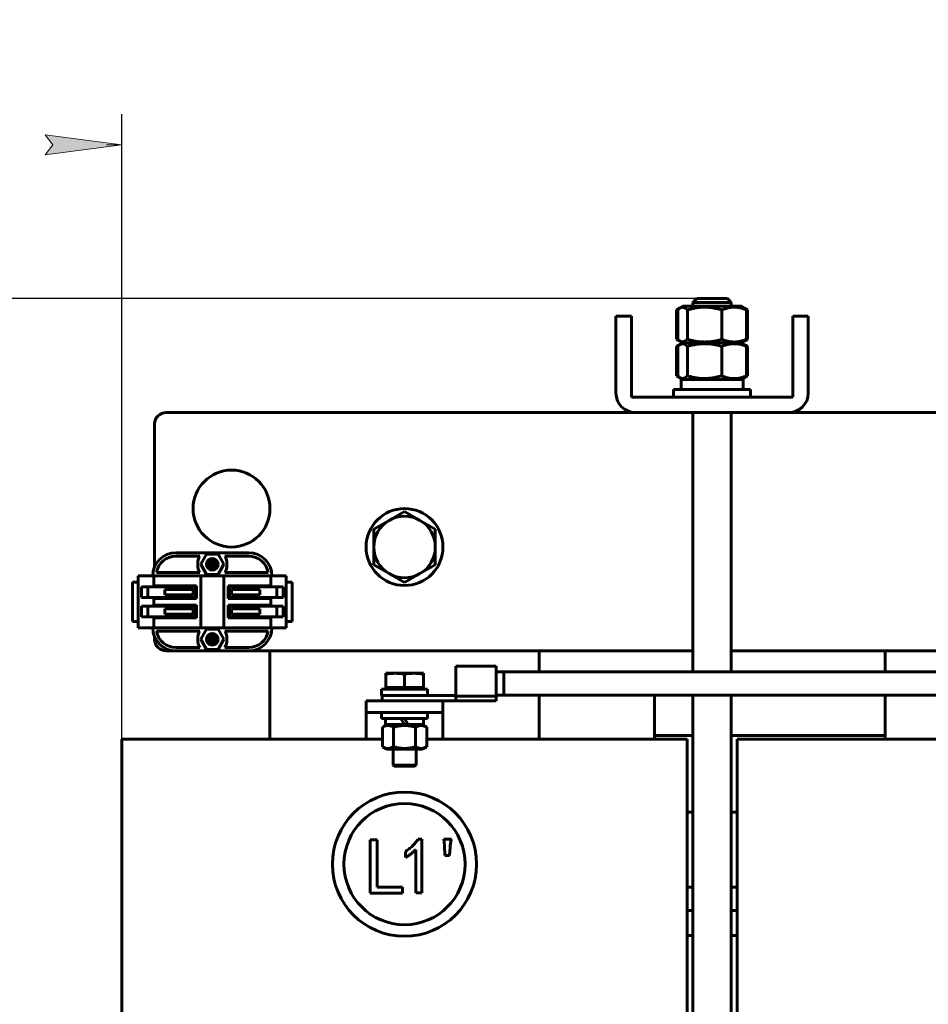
# Model space of a CAD drawing. Header units: millimetres. Extents: x 0 to 297, y 0 to 420.
# Tile 5 of 13: x 104 to 163, y 165 to 229. Entities that reach past the tile are written whole.
import ezdxf

# ---------------------------------------------------------------- set-up
doc = ezdxf.new("R2010")
doc.units = ezdxf.units.MM
doc.linetypes.add('K5LT_BASIC', pattern=[0])
doc.linetypes.add('K5LT_THIN', pattern=[0])
doc.layers.add('Системный слой', color=7, linetype='Continuous')
doc.styles.add('KDIMTEXTSTYLE', font='GOST_AU.SHX', dxfattribs={"width": 0.96, "oblique": 15, "height": 5})
doc.dimstyles.new('KDIMSTYLE (0.25)', dxfattribs={"dimtxt": 5, "dimasz": 1, "dimexe": 2, "dimexo": 0, "dimgap": 1, "dimtad": 1, "dimlfac": 4, "dimtxsty": 'KDIMTEXTSTYLE', "dimsah": 1, "dimcen": 0, "dimdle": 1, "dimadec": 0, "dimazin": 0, "dimtfac": 0.667, "dimtmove": 0, "dimatfit": 3, "dimfxl": 1, "dimtvp": 1, "dimtolj": 1, "dimtzin": 0, "dimarcsym": 0})

# ---------------------------------------------------------------- blocks, each defined once
blk = doc.blocks.new('U2')
at = {"layer": 'Системный слой', "color": 150, "linetype": 'K5LT_BASIC', "lineweight": 60, "true_color": 0x0080ff}
for p, q in [((118.432, 182.671), (127.613, 182.671)), ((130.5, 182.671), (139.682, 182.671))]:
    blk.add_line(p, q, dxfattribs=at)
blk = doc.blocks.new('U8')
at = {"layer": 'Системный слой', "color": 150, "linetype": 'K5LT_BASIC', "lineweight": 60, "true_color": 0x0080ff}
for p, q in [((158.432, 182.671), (167.613, 182.671)), ((170.5, 182.671), (179.682, 182.671))]:
    blk.add_line(p, q, dxfattribs=at)
blk = doc.blocks.new('U11')
at = {"layer": 'Системный слой', "color": 150, "linetype": 'K5LT_BASIC', "lineweight": 60, "true_color": 0x0080ff}
for p, q in [((147.432, 169.921), (147.807, 169.921)), ((150.307, 169.921), (150.682, 169.921))]:
    blk.add_line(p, q, dxfattribs=at)
blk = doc.blocks.new('U16')
at = {"layer": 'Системный слой', "color": 150, "linetype": 'K5LT_BASIC', "lineweight": 60, "true_color": 0x0080ff}
for p, q in [((160.307, 188.421), (160.307, 187.046)), ((160.307, 185.546), (160.307, 182.671)), ((160.307, 130.171), (160.307, 124.421))]:
    blk.add_line(p, q, dxfattribs=at)
blk = doc.blocks.new('U23')
at = {"layer": 'Системный слой', "color": 150, "linetype": 'K5LT_BASIC', "lineweight": 60, "true_color": 0x0080ff}
for p, q in [((137.807, 187.046), (137.807, 188.421)), ((137.807, 182.671), (137.807, 185.546)), ((137.807, 124.421), (137.807, 130.171))]:
    blk.add_line(p, q, dxfattribs=at)
blk = doc.blocks.new('U24')
at = {"layer": 'Системный слой', "color": 150, "linetype": 'K5LT_BASIC', "lineweight": 60, "true_color": 0x0080ff}
for p, q in [((120.307, 188.421), (120.307, 182.671)), ((120.307, 130.171), (120.307, 124.421))]:
    blk.add_line(p, q, dxfattribs=at)
blk = doc.blocks.new('U33')
at = {"layer": 'Системный слой', "color": 150, "linetype": 'K5LT_BASIC', "lineweight": 60, "true_color": 0x0080ff}
for p, q in [((147.432, 177.921), (147.807, 177.921)), ((150.307, 177.921), (150.682, 177.921)), ((187.432, 177.921), (187.807, 177.921)), ((190.307, 177.921), (190.682, 177.921))]:
    blk.add_line(p, q, dxfattribs=at)
blk = doc.blocks.new('U34')
at = {"layer": 'Системный слой', "color": 150, "linetype": 'K5LT_BASIC', "lineweight": 60, "true_color": 0x0080ff}
for p, q in [((145.307, 182.921), (147.807, 182.921)), ((150.307, 182.921), (160.307, 182.921)), ((177.807, 182.921), (187.807, 182.921)), ((190.307, 182.921), (192.807, 182.921))]:
    blk.add_line(p, q, dxfattribs=at)
blk = doc.blocks.new('U35')
at = {"layer": 'Системный слой', "color": 150, "linetype": 'K5LT_BASIC', "lineweight": 60, "true_color": 0x0080ff}
for p, q in [((112.749, 191.334), (112.749, 191.391)), ((112.749, 190.577), (112.749, 190.634))]:
    blk.add_line(p, q, dxfattribs=at)
blk = doc.blocks.new('U36')
at = {"layer": 'Системный слой', "color": 150, "linetype": 'K5LT_BASIC', "lineweight": 60, "true_color": 0x0080ff}
for p, q in [((112.749, 192.584), (112.749, 192.641)), ((112.749, 191.827), (112.749, 191.884))]:
    blk.add_line(p, q, dxfattribs=at)
blk = doc.blocks.new('U37')
at = {"layer": 'Системный слой', "color": 150, "linetype": 'K5LT_BASIC', "lineweight": 60, "true_color": 0x0080ff}
for p, q in [((120.364, 192.641), (120.364, 192.584)), ((120.364, 191.884), (120.364, 191.827))]:
    blk.add_line(p, q, dxfattribs=at)
blk = doc.blocks.new('U38')
at = {"layer": 'Системный слой', "color": 150, "linetype": 'K5LT_BASIC', "lineweight": 60, "true_color": 0x0080ff}
for p, q in [((120.364, 191.391), (120.364, 191.334)), ((120.364, 190.634), (120.364, 190.577))]:
    blk.add_line(p, q, dxfattribs=at)
blk = doc.blocks.new('U39')
at = {"layer": 'Системный слой', "color": 150, "linetype": 'K5LT_BASIC', "lineweight": 60, "true_color": 0x0080ff}
for p, q in [((147.15, 208.446), (149.577, 208.446)), ((149.577, 208.446), (150.963, 208.446))]:
    blk.add_line(p, q, dxfattribs=at)
blk = doc.blocks.new('U40')
at = {"layer": 'Системный слой', "color": 150, "linetype": 'K5LT_BASIC', "lineweight": 60, "true_color": 0x0080ff}
for p, q in [((146.817, 210.588), (146.87, 210.641)), ((146.87, 210.641), (146.924, 210.685)), ((146.924, 210.685), (146.978, 210.721)), ((146.978, 210.721), (147.114, 210.766)), ((147.114, 210.766), (147.272, 210.73)), ((147.272, 210.73), (147.427, 210.61)), ((147.427, 210.61), (147.447, 210.588))]:
    blk.add_line(p, q, dxfattribs=at)
blk = doc.blocks.new('U41')
at = {"layer": 'Системный слой', "color": 150, "linetype": 'K5LT_BASIC', "lineweight": 60, "true_color": 0x0080ff}
for p, q in [((146.87, 208.627), (146.817, 208.679)), ((146.924, 208.582), (146.87, 208.627)), ((146.978, 208.546), (146.924, 208.582)), ((147.136, 208.5), (146.978, 208.546)), ((147.293, 208.549), (147.136, 208.5)), ((147.447, 208.679), (147.293, 208.549))]:
    blk.add_line(p, q, dxfattribs=at)
blk = doc.blocks.new('U42')
at = {"layer": 'Системный слой', "color": 150, "linetype": 'K5LT_BASIC', "lineweight": 60, "true_color": 0x0080ff}
for p, q in [((129.057, 183.621), (127.822, 183.621)), ((130.292, 183.621), (129.288, 183.621))]:
    blk.add_line(p, q, dxfattribs=at)
blk = doc.blocks.new('U43')
at = {"layer": 'Системный слой', "color": 150, "linetype": 'K5LT_BASIC', "lineweight": 60, "true_color": 0x0080ff}
for p, q in [((147.807, 210.821), (147.807, 211.071)), ((147.807, 187.046), (147.807, 203.921)), ((147.807, 112.796), (147.807, 185.546))]:
    blk.add_line(p, q, dxfattribs=at)
blk = doc.blocks.new('U44')
at = {"layer": 'Системный слой', "color": 150, "linetype": 'K5LT_BASIC', "lineweight": 60, "true_color": 0x0080ff}
for p, q in [((150.307, 210.821), (150.307, 211.071)), ((150.307, 187.046), (150.307, 203.921)), ((150.307, 112.796), (150.307, 185.546))]:
    blk.add_line(p, q, dxfattribs=at)
blk = doc.blocks.new('U45')
at = {"layer": 'Системный слой', "color": 150, "linetype": 'K5LT_BASIC', "lineweight": 60, "true_color": 0x0080ff}
for p, q in [((148.057, 211.321), (149.698, 211.321)), ((149.698, 211.321), (150.057, 211.321))]:
    blk.add_line(p, q, dxfattribs=at)
blk = doc.blocks.new('U52')
at = {"layer": 'Системный слой', "color": 150, "linetype": 'K5LT_BASIC', "lineweight": 60, "true_color": 0x0080ff}
for p, q in [((146.747, 208.213), (146.799, 208.242)), ((146.799, 208.242), (146.85, 208.269)), ((146.85, 208.269), (146.902, 208.293))]:
    blk.add_line(p, q, dxfattribs=at)
blk = doc.blocks.new('U53')
at = {"layer": 'Системный слой', "color": 150, "linetype": 'K5LT_BASIC', "lineweight": 60, "true_color": 0x0080ff}
for p, q in [((151.211, 208.293), (151.263, 208.269)), ((151.263, 208.269), (151.315, 208.242)), ((151.315, 208.242), (151.366, 208.213))]:
    blk.add_line(p, q, dxfattribs=at)
blk = doc.blocks.new('U54')
at = {"layer": 'Системный слой', "color": 150, "linetype": 'K5LT_BASIC', "lineweight": 60, "true_color": 0x0080ff}
for p, q in [((151.263, 206.249), (151.211, 206.224)), ((151.315, 206.275), (151.263, 206.249)), ((151.366, 206.304), (151.315, 206.275))]:
    blk.add_line(p, q, dxfattribs=at)
blk = doc.blocks.new('U55')
at = {"layer": 'Системный слой', "color": 150, "linetype": 'K5LT_BASIC', "lineweight": 60, "true_color": 0x0080ff}
for p, q in [((146.799, 206.275), (146.747, 206.304)), ((146.85, 206.249), (146.799, 206.275)), ((146.902, 206.224), (146.85, 206.249))]:
    blk.add_line(p, q, dxfattribs=at)
blk = doc.blocks.new('U56')
at = {"layer": 'Системный слой', "color": 150, "linetype": 'K5LT_BASIC', "lineweight": 60, "true_color": 0x0080ff}
for p, q in [((112.807, 203.171), (112.807, 193.896)), ((112.807, 189.322), (112.807, 189.171))]:
    blk.add_line(p, q, dxfattribs=at)
blk = doc.blocks.new('U57')
at = {"layer": 'Системный слой', "color": 150, "linetype": 'K5LT_BASIC', "lineweight": 60, "true_color": 0x0080ff}
for p, q in [((144.057, 203.921), (113.557, 203.921)), ((184.057, 203.921), (154.057, 203.921)), ((224.557, 203.921), (194.057, 203.921))]:
    blk.add_line(p, q, dxfattribs=at)
blk = doc.blocks.new('U58')
at = {"layer": 'Системный слой', "color": 150, "linetype": 'K5LT_BASIC', "lineweight": 60, "true_color": 0x0080ff}
for p, q in [((113.557, 188.421), (114.182, 188.421)), ((118.932, 188.421), (147.807, 188.421)), ((150.307, 188.421), (187.807, 188.421)), ((190.307, 188.421), (224.557, 188.421))]:
    blk.add_line(p, q, dxfattribs=at)
blk = doc.blocks.new('U59')
at = {"layer": 'Системный слой', "color": 150, "linetype": 'K5LT_BASIC', "lineweight": 60, "true_color": 0x0080ff}
for p, q in [((147.807, 171.546), (147.432, 171.546)), ((150.682, 171.546), (150.307, 171.546)), ((187.807, 171.546), (187.432, 171.546)), ((190.682, 171.546), (190.307, 171.546))]:
    blk.add_line(p, q, dxfattribs=at)
blk = doc.blocks.new('U60')
at = {"layer": 'Системный слой', "color": 150, "linetype": 'K5LT_BASIC', "lineweight": 60, "true_color": 0x0080ff}
for p, q in [((224.579, 185.546), (224.579, 182.671)), ((147.807, 173.046), (147.432, 173.046)), ((150.682, 173.046), (150.307, 173.046)), ((187.807, 173.046), (187.432, 173.046)), ((190.682, 173.046), (190.307, 173.046))]:
    blk.add_line(p, q, dxfattribs=at)
blk = doc.blocks.new('U61')
at = {"layer": 'Системный слой', "color": 150, "linetype": 'K5LT_BASIC', "lineweight": 60, "true_color": 0x0080ff}
for p, q in [((135.519, 185.546), (167.557, 185.546)), ((170.557, 185.546), (172.394, 185.546)), ((175.019, 185.546), (207.557, 185.546)), ((210.557, 185.546), (212.394, 185.546)), ((215.019, 185.546), (222.787, 185.546))]:
    blk.add_line(p, q, dxfattribs=at)
blk = doc.blocks.new('U62')
at = {"layer": 'Системный слой', "color": 150, "linetype": 'K5LT_BASIC', "lineweight": 60, "true_color": 0x0080ff}
for p, q in [((135.519, 187.046), (172.394, 187.046)), ((175.019, 187.046), (212.394, 187.046)), ((215.019, 187.046), (222.721, 187.046))]:
    blk.add_line(p, q, dxfattribs=at)
blk = doc.blocks.new('U68')
at = {"layer": 'Системный слой', "color": 150, "linetype": 'K5LT_BASIC', "lineweight": 60, "true_color": 0x0080ff}
for p, q in [((146.817, 208.213), (146.87, 208.266)), ((146.87, 208.266), (146.924, 208.31)), ((146.924, 208.31), (146.978, 208.346)), ((146.978, 208.346), (147.114, 208.391)), ((147.114, 208.391), (147.272, 208.355)), ((147.272, 208.355), (147.427, 208.235)), ((147.427, 208.235), (147.447, 208.213))]:
    blk.add_line(p, q, dxfattribs=at)
blk = doc.blocks.new('U69')
at = {"layer": 'Системный слой', "color": 150, "linetype": 'K5LT_BASIC', "lineweight": 60, "true_color": 0x0080ff}
for p, q in [((146.87, 206.252), (146.817, 206.304)), ((146.924, 206.207), (146.87, 206.252)), ((146.978, 206.171), (146.924, 206.207)), ((147.136, 206.125), (146.978, 206.171)), ((147.293, 206.174), (147.136, 206.125)), ((147.447, 206.304), (147.293, 206.174))]:
    blk.add_line(p, q, dxfattribs=at)
blk = doc.blocks.new('U70')
at = {"layer": 'Системный слой', "color": 150, "linetype": 'K5LT_BASIC', "lineweight": 60, "true_color": 0x0080ff}
for p, q in [((146.799, 210.617), (146.85, 210.644)), ((146.85, 210.644), (146.902, 210.668)), ((146.747, 210.588), (146.799, 210.617))]:
    blk.add_line(p, q, dxfattribs=at)
blk = doc.blocks.new('U71')
at = {"layer": 'Системный слой', "color": 150, "linetype": 'K5LT_BASIC', "lineweight": 60, "true_color": 0x0080ff}
for p, q in [((151.211, 210.668), (151.263, 210.644)), ((151.263, 210.644), (151.315, 210.617)), ((151.315, 210.617), (151.366, 210.588))]:
    blk.add_line(p, q, dxfattribs=at)
blk = doc.blocks.new('U72')
at = {"layer": 'Системный слой', "color": 150, "linetype": 'K5LT_BASIC', "lineweight": 60, "true_color": 0x0080ff}
for p, q in [((151.263, 208.624), (151.211, 208.599)), ((151.315, 208.65), (151.263, 208.624)), ((151.366, 208.679), (151.315, 208.65))]:
    blk.add_line(p, q, dxfattribs=at)
blk = doc.blocks.new('U73')
at = {"layer": 'Системный слой', "color": 150, "linetype": 'K5LT_BASIC', "lineweight": 60, "true_color": 0x0080ff}
for p, q in [((146.799, 208.65), (146.747, 208.679)), ((146.85, 208.624), (146.799, 208.65)), ((146.902, 208.599), (146.85, 208.624))]:
    blk.add_line(p, q, dxfattribs=at)
blk = doc.blocks.new('KDIMARROW_01')
at = {"layer": 'Системный слой'}
blk.add_hatch(color=0, dxfattribs=at).paths.add_polyline_path([(0, 0), (-5, 0.658), (-4.5, 0), (-5, -0.658)])
at = {"layer": 'Системный слой', "color": 0, "linetype": 'K5LT_THIN', "lineweight": 18}
for p, q in [((-4.5, 0), (-5, 0.658)), ((-5, 0.658), (0, 0)), ((0, 0), (-5, -0.658)), ((-5, -0.658), (-4.5, 0)), ((0, 0), (-1, 0))]:
    blk.add_line(p, q, dxfattribs=at)

msp = doc.modelspace()

# ---------------------------------------------------------------- linework, layer by layer
at = {"layer": 'Системный слой', "color": 150, "linetype": 'K5LT_BASIC', "lineweight": 60, "true_color": 0x0080ff}
for p, q in [((148.0566, 211.3211), (147.8066, 211.0711)), ((150.0566, 211.3211), (150.3066, 211.0711)), ((146.9778, 210.7215), (146.7472, 210.5883)), ((147.1503, 210.8211), (146.9777, 210.7214)), ((147.1503, 210.8211), (150.9628, 210.8211)), ((149.8585, 211.0711), (147.8066, 211.0711)), ((150.3066, 211.0711), (149.8585, 211.0711)), ((150.9628, 210.8211), (151.1354, 210.7215)), ((151.1354, 210.7215), (151.366, 210.5883)), ((142.8066, 208.9211), (142.8066, 210.1711)), ((142.8066, 210.1711), (143.8066, 210.1711)), ((143.8066, 210.1711), (143.8066, 208.9211)), ((146.7472, 210.5883), (146.7472, 208.6789)), ((146.8175, 210.5883), (146.8175, 208.6789)), ((147.4474, 210.5883), (147.4474, 208.6789)), ((149.6865, 210.5883), (149.6865, 208.6789)), ((151.2957, 210.5883), (151.2957, 208.6789)), ((151.366, 210.5883), (151.366, 208.6789)), ((154.3066, 210.1711), (155.3066, 210.1711)), ((154.3066, 208.9211), (154.3066, 210.1711)), ((155.3066, 210.1711), (155.3066, 208.9211)), ((142.8066, 208.9211), (142.8066, 205.1711)), ((143.8066, 204.9211), (143.8066, 208.9211)), ((154.3066, 208.9211), (154.3066, 204.9211)), ((155.3066, 205.1711), (155.3066, 208.9211)), ((146.9778, 208.5457), (146.7472, 208.6789)), ((146.9778, 208.3465), (146.7472, 208.2133)), ((146.7472, 208.2133), (146.7472, 206.3039)), ((146.8175, 208.2133), (146.8175, 206.3039)), ((147.1503, 208.4461), (146.9777, 208.3464)), ((147.1503, 208.4461), (146.9778, 208.5457)), ((147.1503, 208.4461), (150.9628, 208.4461)), ((147.4474, 208.2133), (147.4474, 206.3039)), ((149.6865, 208.2133), (149.6865, 206.3039)), ((150.9628, 208.4461), (151.1354, 208.5457)), ((150.9628, 208.4461), (151.1354, 208.3465)), ((151.1354, 208.5457), (151.366, 208.6789)), ((151.1354, 208.3465), (151.366, 208.2133)), ((151.2957, 208.2133), (151.2957, 206.3039)), ((151.366, 208.2133), (151.366, 206.3039)), ((146.9778, 206.1707), (146.7472, 206.3039)), ((147.1503, 206.0711), (146.9778, 206.1707)), ((150.9628, 206.0711), (151.1354, 206.1707)), ((151.1354, 206.1707), (151.366, 206.3039)), ((147.0441, 205.4211), (147.0441, 206.0711)), ((147.0441, 206.0711), (151.0691, 206.0711)), ((151.0691, 205.4211), (151.0691, 206.0711)), ((154.3066, 204.9211), (143.8066, 204.9211)), ((146.5566, 204.9211), (146.5566, 205.4211)), ((146.5566, 205.4211), (151.5566, 205.4211)), ((151.5566, 204.9211), (151.5566, 205.4211)), ((144.0566, 203.9211), (154.0566, 203.9211)), ((129.0566, 197.4805), (128.0566, 196.9031)), ((130.0566, 196.9031), (129.0566, 197.4805)), ((128.0566, 196.9031), (127.0566, 196.3258)), ((131.0566, 196.3258), (130.0566, 196.9031)), ((127.0566, 196.3258), (127.0566, 195.1711)), ((131.0566, 195.1711), (131.0566, 196.3258)), ((114.1816, 194.7961), (118.9316, 194.7961)), ((116.1777, 194.7023), (115.7988, 194.0461)), ((116.9355, 194.7023), (116.1777, 194.7023)), ((117.3144, 194.0461), (116.9355, 194.7023)), ((127.0566, 195.1711), (127.0566, 194.0164)), ((131.0566, 194.0164), (131.0566, 195.1711)), ((114.1816, 194.5711), (115.7339, 194.5711)), ((115.6066, 193.9961), (115.6066, 194.0961)), ((115.7988, 194.0461), (116.1777, 193.3898)), ((116.3128, 194.1398), (116.4628, 194.1398)), ((116.3128, 193.9523), (116.3128, 194.1398)), ((116.4628, 194.2898), (116.6503, 194.2898)), ((116.4628, 194.1398), (116.4628, 194.2898)), ((116.4628, 194.1398), (116.5566, 194.0461)), ((116.4628, 193.9523), (116.5566, 194.0461)), ((116.6503, 194.1398), (116.5566, 194.0461)), ((116.5566, 194.0461), (116.6503, 193.9523)), ((116.6503, 194.2898), (116.6503, 194.1398)), ((116.6503, 194.1398), (116.8003, 194.1398)), ((116.8003, 194.1398), (116.8003, 193.9523)), ((116.9355, 193.3898), (117.3144, 194.0461)), ((117.3793, 194.5711), (118.9316, 194.5711)), ((117.5066, 194.0961), (117.5066, 193.9961)), ((127.0566, 194.0164), (128.0566, 193.439)), ((130.0566, 193.439), (131.0566, 194.0164)), ((115.7339, 193.5211), (112.9266, 193.5211)), ((116.1777, 193.3898), (116.9355, 193.3898)), ((116.4628, 193.9523), (116.3128, 193.9523)), ((116.4628, 193.8023), (116.4628, 193.9523)), ((116.6503, 193.8023), (116.4628, 193.8023)), ((116.8003, 193.9523), (116.6503, 193.9523)), ((116.6503, 193.9523), (116.6503, 193.8023)), ((120.1866, 193.5211), (117.3793, 193.5211)), ((128.0566, 193.439), (129.0566, 192.8617)), ((129.0566, 192.8617), (130.0566, 193.439)), ((111.3691, 192.8836), (111.3691, 191.7094)), ((111.7441, 192.8836), (111.3691, 192.8836)), ((111.7441, 189.9211), (111.7441, 193.2961)), ((111.9064, 193.2961), (111.7441, 193.2961)), ((112.5868, 193.2961), (111.9064, 193.2961)), ((112.5868, 193.2961), (112.7491, 193.2961)), ((112.7491, 192.6406), (112.7491, 193.2961)), ((112.8456, 193.2961), (112.7491, 193.2961)), ((113.3924, 193.2961), (112.8456, 193.2961)), ((113.5459, 193.2961), (113.3924, 193.2961)), ((115.7566, 193.2961), (113.5459, 193.2961)), ((115.8066, 193.2961), (115.7566, 193.2961)), ((115.8066, 189.9211), (115.8066, 193.2961)), ((115.8066, 193.2961), (115.8316, 193.2961)), ((117.2816, 193.2961), (115.8316, 193.2961)), ((117.2816, 193.2961), (117.3066, 193.2961)), ((117.3566, 193.2961), (117.3066, 193.2961)), ((117.3066, 193.2961), (117.3066, 189.9211)), ((119.5673, 193.2961), (117.3566, 193.2961)), ((119.7208, 193.2961), (119.5673, 193.2961)), ((120.2676, 193.2961), (119.7208, 193.2961)), ((120.3641, 193.2961), (120.2676, 193.2961)), ((120.3641, 193.2961), (120.3641, 192.6406)), ((120.3641, 193.2961), (120.5264, 193.2961)), ((121.2067, 193.2961), (120.5264, 193.2961)), ((121.3691, 193.2961), (121.2067, 193.2961)), ((121.3691, 193.2961), (121.3691, 189.9211)), ((121.7441, 192.8836), (121.3691, 192.8836)), ((121.7441, 191.7094), (121.7441, 192.8836)), ((112.0827, 192.5836), (111.9577, 192.5836)), ((111.9577, 191.8836), (111.9577, 192.5836)), ((112.3219, 192.5836), (112.0827, 192.5836)), ((112.3719, 192.5836), (112.3219, 192.5836)), ((112.3719, 192.5836), (112.4221, 192.5836)), ((112.3719, 192.5836), (112.3719, 191.8836)), ((112.9096, 192.5836), (112.4221, 192.5836)), ((112.7491, 192.6406), (112.8456, 192.6406)), ((112.8456, 192.6406), (113.3924, 192.6406)), ((112.9096, 192.5836), (112.9947, 192.5836)), ((113.3764, 192.5836), (112.9947, 192.5836)), ((113.4194, 192.5836), (113.3764, 192.5836)), ((113.3924, 192.6406), (113.5459, 192.6406)), ((115.0566, 192.5836), (113.4194, 192.5836)), ((113.4601, 192.0609), (113.4601, 192.4063)), ((113.4601, 192.4063), (115.0566, 192.4063)), ((115.0566, 192.0609), (113.4601, 192.0609)), ((113.5459, 192.6406), (115.5239, 192.6406)), ((115.4316, 192.5836), (115.0566, 192.5836)), ((115.0566, 192.4063), (115.3121, 192.4063)), ((115.3121, 192.0609), (115.0566, 192.0609)), ((115.3121, 192.0609), (115.3121, 192.4063)), ((115.4316, 192.5836), (115.4316, 191.8836)), ((115.5239, 192.6406), (115.5239, 191.8266)), ((117.5893, 192.6406), (119.5673, 192.6406)), ((117.5893, 191.8266), (117.5893, 192.6406)), ((118.0566, 192.5836), (117.6816, 192.5836)), ((117.6816, 191.8836), (117.6816, 192.5836)), ((117.8011, 192.4063), (117.8011, 192.0609)), ((117.8011, 192.4063), (118.0566, 192.4063)), ((118.0566, 192.0609), (117.8011, 192.0609)), ((119.6938, 192.5836), (118.0566, 192.5836)), ((118.0566, 192.4063), (119.6531, 192.4063)), ((119.6531, 192.0609), (118.0566, 192.0609)), ((119.5673, 192.6406), (119.7208, 192.6406)), ((119.6531, 192.4063), (119.6531, 192.0609)), ((119.7368, 192.5836), (119.6938, 192.5836)), ((119.7208, 192.6406), (120.2676, 192.6406)), ((120.1185, 192.5836), (119.7368, 192.5836)), ((120.1185, 192.5836), (120.2036, 192.5836)), ((120.6911, 192.5836), (120.2036, 192.5836)), ((120.2676, 192.6406), (120.3641, 192.6406)), ((120.6911, 192.5836), (120.7413, 192.5836)), ((120.7413, 191.8836), (120.7413, 192.5836)), ((120.7913, 192.5836), (120.7413, 192.5836)), ((121.0304, 192.5836), (120.7913, 192.5836)), ((121.1554, 192.5836), (121.0304, 192.5836)), ((121.1554, 192.5836), (121.1554, 191.8836)), ((111.3691, 191.7094), (111.3691, 191.5078)), ((111.3691, 191.5078), (111.3691, 190.3336)), ((111.9577, 191.8836), (112.0827, 191.8836)), ((112.0827, 191.8836), (112.3219, 191.8836)), ((112.3219, 191.8836), (112.3719, 191.8836)), ((112.4221, 191.8836), (112.3719, 191.8836)), ((112.4221, 191.8836), (112.9096, 191.8836)), ((112.8456, 191.8266), (112.7491, 191.8266)), ((112.7491, 191.3906), (112.7491, 191.8266)), ((113.3924, 191.8266), (112.8456, 191.8266)), ((112.9947, 191.8836), (112.9096, 191.8836)), ((112.9947, 191.8836), (113.3764, 191.8836)), ((113.4194, 191.8836), (113.3764, 191.8836)), ((113.5459, 191.8266), (113.3924, 191.8266)), ((113.4194, 191.8836), (115.0566, 191.8836)), ((115.5239, 191.8266), (113.5459, 191.8266)), ((115.0566, 191.8836), (115.4316, 191.8836)), ((119.5673, 191.8266), (117.5893, 191.8266)), ((117.6816, 191.8836), (118.0566, 191.8836)), ((118.0566, 191.8836), (119.6938, 191.8836)), ((119.7208, 191.8266), (119.5673, 191.8266)), ((119.6938, 191.8836), (119.7368, 191.8836)), ((120.2676, 191.8266), (119.7208, 191.8266)), ((120.1185, 191.8836), (119.7368, 191.8836)), ((120.2036, 191.8836), (120.1185, 191.8836)), ((120.2036, 191.8836), (120.6911, 191.8836)), ((120.3641, 191.8266), (120.2676, 191.8266)), ((120.3641, 191.8266), (120.3641, 191.3906)), ((120.7413, 191.8836), (120.6911, 191.8836)), ((120.7413, 191.8836), (120.7913, 191.8836)), ((120.7913, 191.8836), (121.0304, 191.8836)), ((121.0304, 191.8836), (121.1554, 191.8836)), ((121.7441, 191.7094), (121.7441, 191.5078)), ((121.7441, 190.3336), (121.7441, 191.5078)), ((112.0827, 191.3336), (111.9577, 191.3336)), ((111.9577, 190.6336), (111.9577, 191.3336)), ((112.3219, 191.3336), (112.0827, 191.3336)), ((112.3719, 191.3336), (112.3219, 191.3336)), ((112.3719, 191.3336), (112.3719, 190.6336)), ((112.3719, 191.3336), (112.4221, 191.3336)), ((112.9096, 191.3336), (112.4221, 191.3336)), ((112.7491, 191.3906), (112.8456, 191.3906)), ((112.8456, 191.3906), (113.3924, 191.3906)), ((112.9096, 191.3336), (112.9947, 191.3336)), ((113.3764, 191.3336), (112.9947, 191.3336)), ((113.4194, 191.3336), (113.3764, 191.3336)), ((113.3924, 191.3906), (113.5459, 191.3906)), ((115.0566, 191.3336), (113.4194, 191.3336)), ((113.4601, 191.1563), (115.0566, 191.1563)), ((113.4601, 190.8109), (113.4601, 191.1563)), ((115.0566, 190.8109), (113.4601, 190.8109)), ((113.5459, 191.3906), (115.5239, 191.3906)), ((115.4316, 191.3336), (115.0566, 191.3336)), ((115.0566, 191.1563), (115.3121, 191.1563)), ((115.3121, 190.8109), (115.0566, 190.8109)), ((115.3121, 190.8109), (115.3121, 191.1563)), ((115.4316, 191.3336), (115.4316, 190.6336)), ((115.5239, 191.3906), (115.5239, 190.5766)), ((117.5893, 191.3906), (119.5673, 191.3906)), ((117.5893, 190.5766), (117.5893, 191.3906)), ((117.6816, 190.6336), (117.6816, 191.3336)), ((118.0566, 191.3336), (117.6816, 191.3336)), ((117.8011, 191.1563), (117.8011, 190.8109)), ((117.8011, 191.1563), (118.0566, 191.1563)), ((118.0566, 190.8109), (117.8011, 190.8109)), ((119.6938, 191.3336), (118.0566, 191.3336)), ((118.0566, 191.1563), (119.6531, 191.1563)), ((119.6531, 190.8109), (118.0566, 190.8109)), ((119.5673, 191.3906), (119.7208, 191.3906)), ((119.6531, 191.1563), (119.6531, 190.8109)), ((119.7368, 191.3336), (119.6938, 191.3336)), ((119.7208, 191.3906), (120.2676, 191.3906)), ((120.1185, 191.3336), (119.7368, 191.3336)), ((120.1185, 191.3336), (120.2036, 191.3336)), ((120.6911, 191.3336), (120.2036, 191.3336)), ((120.2676, 191.3906), (120.3641, 191.3906)), ((120.6911, 191.3336), (120.7413, 191.3336)), ((120.7913, 191.3336), (120.7413, 191.3336)), ((120.7413, 190.6336), (120.7413, 191.3336)), ((121.0304, 191.3336), (120.7913, 191.3336)), ((121.1554, 191.3336), (121.0304, 191.3336)), ((121.1554, 191.3336), (121.1554, 190.6336)), ((111.7441, 190.3336), (111.3691, 190.3336)), ((111.9577, 190.6336), (112.0827, 190.6336)), ((112.0827, 190.6336), (112.3219, 190.6336)), ((112.3219, 190.6336), (112.3719, 190.6336)), ((112.4221, 190.6336), (112.3719, 190.6336)), ((112.4221, 190.6336), (112.9096, 190.6336)), ((112.7491, 189.9211), (112.7491, 190.5766)), ((112.8456, 190.5766), (112.7491, 190.5766)), ((113.3924, 190.5766), (112.8456, 190.5766)), ((112.9947, 190.6336), (112.9096, 190.6336)), ((112.9947, 190.6336), (113.3764, 190.6336)), ((113.4194, 190.6336), (113.3764, 190.6336)), ((113.5459, 190.5766), (113.3924, 190.5766)), ((113.4194, 190.6336), (115.0566, 190.6336)), ((115.5239, 190.5766), (113.5459, 190.5766)), ((115.0566, 190.6336), (115.4316, 190.6336)), ((119.5673, 190.5766), (117.5893, 190.5766)), ((117.6816, 190.6336), (118.0566, 190.6336)), ((118.0566, 190.6336), (119.6938, 190.6336)), ((119.7208, 190.5766), (119.5673, 190.5766)), ((119.6938, 190.6336), (119.7368, 190.6336)), ((120.2676, 190.5766), (119.7208, 190.5766)), ((120.1185, 190.6336), (119.7368, 190.6336)), ((120.2036, 190.6336), (120.1185, 190.6336)), ((120.2036, 190.6336), (120.6911, 190.6336)), ((120.3641, 190.5766), (120.2676, 190.5766)), ((120.3641, 190.5766), (120.3641, 189.9211)), ((120.7413, 190.6336), (120.6911, 190.6336)), ((120.7413, 190.6336), (120.7913, 190.6336)), ((120.7913, 190.6336), (121.0304, 190.6336)), ((121.0304, 190.6336), (121.1554, 190.6336)), ((121.7441, 190.3336), (121.3691, 190.3336)), ((111.7441, 189.9211), (111.9064, 189.9211)), ((112.5868, 189.9211), (111.9064, 189.9211)), ((112.7491, 189.9211), (112.5868, 189.9211)), ((112.7491, 189.9211), (112.8456, 189.9211)), ((113.3924, 189.9211), (112.8456, 189.9211)), ((112.9266, 189.6961), (115.7339, 189.6961)), ((113.3924, 189.9211), (113.5459, 189.9211)), ((115.7566, 189.9211), (113.5459, 189.9211)), ((115.7566, 189.9211), (115.8066, 189.9211)), ((116.1777, 189.8273), (115.7988, 189.1711)), ((115.8316, 189.9211), (115.8066, 189.9211)), ((117.2816, 189.9211), (115.8316, 189.9211)), ((116.9355, 189.8273), (116.1777, 189.8273)), ((117.3144, 189.1711), (116.9355, 189.8273)), ((117.3066, 189.9211), (117.2816, 189.9211)), ((117.3066, 189.9211), (117.3566, 189.9211)), ((119.5673, 189.9211), (117.3566, 189.9211)), ((117.3793, 189.6961), (120.1866, 189.6961)), ((119.5673, 189.9211), (119.7208, 189.9211)), ((120.2676, 189.9211), (119.7208, 189.9211)), ((120.2676, 189.9211), (120.3641, 189.9211)), ((120.5264, 189.9211), (120.3641, 189.9211)), ((121.2067, 189.9211), (120.5264, 189.9211)), ((121.3691, 189.9211), (121.2067, 189.9211)), ((115.6066, 189.1211), (115.6066, 189.2211)), ((115.7988, 189.1711), (116.1777, 188.5148)), ((116.3128, 189.2648), (116.4628, 189.2648)), ((116.3128, 189.0773), (116.3128, 189.2648)), ((116.4628, 189.0773), (116.3128, 189.0773)), ((116.4628, 189.4148), (116.6503, 189.4148)), ((116.4628, 189.2648), (116.4628, 189.4148)), ((116.4628, 189.2648), (116.5566, 189.1711)), ((116.4628, 189.0773), (116.5566, 189.1711)), ((116.4628, 188.9273), (116.4628, 189.0773)), ((116.6503, 188.9273), (116.4628, 188.9273)), ((116.6503, 189.2648), (116.5566, 189.1711)), ((116.5566, 189.1711), (116.6503, 189.0773)), ((116.6503, 189.4148), (116.6503, 189.2648)), ((116.6503, 189.2648), (116.8003, 189.2648)), ((116.8003, 189.0773), (116.6503, 189.0773)), ((116.6503, 189.0773), (116.6503, 188.9273)), ((116.8003, 189.2648), (116.8003, 189.0773)), ((116.9355, 188.5148), (117.3144, 189.1711)), ((117.5066, 189.2211), (117.5066, 189.1211)), ((115.7339, 188.6461), (114.1816, 188.6461)), ((118.9316, 188.4211), (114.1816, 188.4211)), ((116.1777, 188.5148), (116.9355, 188.5148)), ((118.9316, 188.6461), (117.3793, 188.6461)), ((127.8341, 186.9586), (128.4453, 186.9586)), ((127.8341, 186.9586), (127.8341, 186.8898)), ((128.4453, 186.9586), (129.6678, 186.9586)), ((129.6678, 186.9586), (130.2791, 186.9586)), ((130.2791, 186.8898), (130.2791, 186.9586)), ((132.3937, 185.4806), (132.3937, 187.4211)), ((132.3937, 187.4211), (135.0187, 187.4211)), ((135.0187, 185.4806), (135.0187, 187.4211)), ((135.0187, 187.0461), (135.5187, 187.0461)), ((135.5187, 187.0461), (135.5187, 185.5461)), ((127.8341, 186.0461), (127.8341, 186.8898)), ((129.0566, 186.0461), (129.0566, 186.8898)), ((130.2791, 186.0461), (130.2791, 186.8898)), ((127.5566, 185.5211), (127.5566, 185.9211)), ((127.5566, 185.9211), (130.5566, 185.9211)), ((127.8341, 186.0461), (127.8341, 186.0336)), ((128.2936, 186.0461), (127.8341, 186.0461)), ((127.9466, 185.9211), (127.8341, 186.0336)), ((129.0566, 186.0461), (128.5971, 186.0461)), ((129.5161, 186.0461), (129.0566, 186.0461)), ((130.2791, 186.0461), (129.8196, 186.0461)), ((130.1666, 185.9211), (130.2791, 186.0336)), ((130.2791, 186.0336), (130.2791, 186.0461)), ((130.5566, 185.5211), (130.5566, 185.9211)), ((126.5566, 184.4211), (126.5566, 185.1711)), ((126.5566, 185.1711), (131.5566, 185.1711)), ((127.5566, 185.5211), (129.7309, 185.5211)), ((127.6038, 185.5211), (127.6038, 185.1711)), ((129.7309, 185.5211), (132.3937, 185.5211)), ((131.5566, 184.4211), (131.5566, 185.1711)), ((131.5566, 185.1711), (132.3937, 185.1711)), ((132.3937, 185.4806), (135.0187, 185.4806)), ((132.3937, 185.4806), (132.3937, 185.1711)), ((132.3937, 185.1711), (135.0187, 185.1711)), ((135.0187, 185.5461), (135.5187, 185.5461)), ((135.0187, 185.4806), (135.0187, 185.1711)), ((145.3066, 185.5461), (145.3066, 182.6711)), ((126.5566, 182.6711), (126.5566, 184.4211)), ((126.5566, 184.4211), (131.5566, 184.4211)), ((127.5566, 184.4211), (127.5566, 184.0211)), ((130.5566, 184.4211), (130.5566, 184.0211)), ((131.5566, 182.6711), (131.5566, 184.4211)), ((130.5566, 184.0211), (127.5566, 184.0211)), ((127.8216, 184.0211), (127.8216, 183.6211)), ((129.0566, 183.6211), (128.8257, 184.0211)), ((129.0566, 184.0211), (129.2875, 183.6211)), ((130.2916, 184.0211), (130.2916, 183.6211)), ((127.9003, 183.6211), (127.6132, 183.4553)), ((127.6132, 182.1869), (127.6132, 183.4553)), ((128.3349, 182.1869), (128.3349, 183.4553)), ((129.2875, 183.6211), (129.0566, 183.6211)), ((129.7783, 182.1869), (129.7783, 183.4553)), ((130.2128, 183.6211), (130.5, 183.4553)), ((130.5, 182.1869), (130.5, 183.4553)), ((110.6816, 130.1711), (110.6816, 182.6711)), ((110.6816, 182.6711), (118.4316, 182.6711)), ((139.6816, 182.6711), (147.4316, 182.6711)), ((147.4316, 182.6711), (147.4316, 130.1711)), ((150.6816, 130.1711), (150.6816, 182.6711)), ((150.6816, 182.6711), (158.4316, 182.6711)), ((127.9003, 182.0211), (127.6132, 182.1869)), ((130.2128, 182.0211), (127.9003, 182.0211)), ((128.3066, 180.9961), (128.3066, 182.0211)), ((129.8066, 180.9961), (129.8066, 182.0211)), ((130.2128, 182.0211), (130.5, 182.1869)), ((128.3816, 180.9211), (128.3066, 180.9961)), ((128.3066, 180.9961), (129.8066, 180.9961)), ((129.7316, 180.9211), (128.3816, 180.9211)), ((129.7316, 180.9211), (129.8066, 180.9961)), ((126.8126, 172.6667), (126.8126, 176.1339)), ((126.8126, 176.1339), (127.2789, 176.1339)), ((127.2789, 176.1339), (127.2789, 173.0519)), ((129.9432, 176.1744), (130.1865, 176.1744)), ((130.1865, 176.1744), (130.1865, 172.6869)), ((131.614, 176.1744), (132.1006, 176.1744)), ((131.6545, 175.7689), (131.614, 176.1744)), ((129.781, 172.6869), (129.781, 175.4851)), ((131.6748, 175.1201), (131.6545, 175.7689)), ((132.0195, 175.6473), (131.9789, 175.1201)), ((129.1119, 174.9781), (129.1119, 175.3634)), ((131.9789, 175.1201), (131.6748, 175.1201)), ((127.2789, 173.0519), (128.9213, 173.0519)), ((128.9213, 173.0519), (128.9213, 172.6667)), ((128.9213, 172.6667), (126.8126, 172.6667)), ((130.1865, 172.6869), (129.781, 172.6869))]:
    msp.add_line(p, q, dxfattribs=at)
for centre, radius in [((117.8066, 197.6711), 2.5), ((129.0566, 195.1711), 2.5), ((116.5566, 194.0461), 0.3772), ((116.5566, 194.0461), 0.3673), ((116.5566, 189.1711), 0.3772), ((116.5566, 189.1711), 0.3673), ((129.054, 174.5516), 4.6875), ((129.054, 174.5516), 3.9375)]:
    msp.add_circle(centre, radius, dxfattribs=at)
for centre, radius, start, end in [((144.0566, 205.1711), 1.25, 180, 270), ((154.0566, 205.1711), 1.25, 270, 0), ((113.5566, 203.1711), 0.75, 90, 180), ((129.0566, 195.1711), 2, 120, 180), ((129.0566, 195.1711), 2, 60, 120), ((129.0566, 195.1711), 2, 0, 60), ((114.1816, 193.2961), 1.5, 90, 180), ((118.9316, 193.2961), 1.5, 0, 90), ((129.0566, 195.1711), 2, 180, 240), ((129.0566, 195.1711), 2, 300, 0), ((114.1816, 193.2961), 1.275, 90, 169.835751), ((116.5566, 194.0961), 0.95, 150, 180), ((116.5566, 193.9961), 0.95, 180, 210), ((116.5566, 194.0961), 0.95, 0, 30), ((116.5566, 193.9961), 0.95, 330, 0), ((118.9316, 193.2961), 1.275, 10.164249, 90), ((129.0566, 195.1711), 2, 240, 300), ((114.1816, 189.9211), 1.5, 180, 270), ((114.1816, 189.9211), 1.275, 190.164249, 270), ((116.5566, 189.2211), 0.95, 150, 180), ((116.5566, 189.2211), 0.95, 0, 30), ((118.9316, 189.9211), 1.5, 270, 0), ((118.9316, 189.9211), 1.275, 270, 349.835751), ((113.5566, 189.1711), 0.75, 180, 270), ((116.5566, 189.1211), 0.95, 180, 210), ((116.5566, 189.1211), 0.95, 330, 0)]:
    msp.add_arc(centre, radius, start, end, dxfattribs=at)
for points, knots in [([(147.4474, 210.5883), (147.5758, 210.6266), (147.7507, 210.672), (147.9741, 210.7151), (148.1151, 210.737), (148.2603, 210.7537), (148.4114, 210.7645), (148.5632, 210.7682), (148.7152, 210.7647), (148.863, 210.7547), (149.0085, 210.7384), (149.1953, 210.7099), (149.422, 210.6625), (149.5994, 210.6143), (149.6865, 210.5883)], [0, 0, 0, 0, 2.647855, 3.5668999, 4.5072805, 5.4765592, 6.4676551, 7.5141628, 8.4876086, 9.4762793, 10.4385898, 11.3725017, 13.1981603, 15, 15, 15, 15]), ([(149.6865, 210.5883), (149.7788, 210.6266), (149.9045, 210.672), (150.0651, 210.7151), (150.1664, 210.737), (150.2708, 210.7537), (150.3794, 210.7645), (150.4884, 210.7682), (150.5977, 210.7647), (150.7039, 210.7547), (150.8084, 210.7384), (150.9427, 210.7099), (151.1056, 210.6625), (151.2331, 210.6143), (151.2957, 210.5883)], [0, 0, 0, 0, 2.647855, 3.5668999, 4.5072805, 5.4765592, 6.4676551, 7.5141628, 8.4876086, 9.4762793, 10.4385898, 11.3725017, 13.1981603, 15, 15, 15, 15]), ([(151.2957, 210.5883), (151.2656, 210.6202), (151.2125, 210.6704), (151.1587, 210.708), (151.1354, 210.7215)], [0, 0, 0, 0, 2.8548632, 5, 5, 5, 5]), ([(149.6865, 208.6789), (149.5581, 208.6406), (149.3832, 208.5952), (149.1598, 208.5521), (149.0188, 208.5302), (148.8736, 208.5135), (148.7225, 208.5027), (148.5707, 208.499), (148.4187, 208.5025), (148.2709, 208.5125), (148.1255, 208.5288), (147.9386, 208.5573), (147.7119, 208.6047), (147.5345, 208.6529), (147.4474, 208.6789)], [0, 0, 0, 0, 2.647855, 3.5668999, 4.5072805, 5.4765592, 6.4676551, 7.5141628, 8.4876086, 9.4762793, 10.4385898, 11.3725017, 13.1981603, 15, 15, 15, 15]), ([(147.4474, 208.2133), (147.5758, 208.2516), (147.7507, 208.297), (147.9741, 208.3401), (148.1151, 208.362), (148.2603, 208.3787), (148.4114, 208.3895), (148.5632, 208.3932), (148.7152, 208.3897), (148.863, 208.3797), (149.0085, 208.3634), (149.1953, 208.3349), (149.422, 208.2875), (149.5994, 208.2393), (149.6865, 208.2133)], [0, 0, 0, 0, 2.647855, 3.5668999, 4.5072805, 5.4765592, 6.4676551, 7.5141628, 8.4876086, 9.4762793, 10.4385898, 11.3725017, 13.1981603, 15, 15, 15, 15]), ([(151.2957, 208.6789), (151.1643, 208.6244), (151.032, 208.5796), (150.7646, 208.5174), (150.6295, 208.5003), (150.4243, 208.5002), (150.3555, 208.5043), (150.2196, 208.5206), (150.1521, 208.5327), (149.9507, 208.5794), (149.8181, 208.6244), (149.6865, 208.6789)], [0.0000002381, 0.0000002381, 0.0000002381, 0.0000002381, 0.0023326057, 0.0023326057, 0.0046649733, 0.0046649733, 0.0058311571, 0.0058311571, 0.006997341, 0.006997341, 0.0093297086, 0.0093297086, 0.0093297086, 0.0093297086]), ([(149.6865, 208.2133), (149.7788, 208.2516), (149.9045, 208.297), (150.0651, 208.3401), (150.1664, 208.362), (150.2708, 208.3787), (150.3794, 208.3895), (150.4884, 208.3932), (150.5977, 208.3897), (150.7039, 208.3797), (150.8084, 208.3634), (150.9427, 208.3349), (151.1056, 208.2875), (151.2331, 208.2393), (151.2957, 208.2133)], [0, 0, 0, 0, 2.647855, 3.5668999, 4.5072805, 5.4765592, 6.4676551, 7.5141628, 8.4876086, 9.4762793, 10.4385898, 11.3725017, 13.1981603, 15, 15, 15, 15]), ([(151.1354, 208.5457), (151.1368, 208.5465), (151.1381, 208.5473), (151.192, 208.5791), (151.2445, 208.6246), (151.2957, 208.6789)], [0.0103561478, 0.0103561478, 0.0103561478, 0.0103561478, 0.0104145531, 0.0104145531, 0.0127455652, 0.0127455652, 0.0127455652, 0.0127455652]), ([(151.2957, 208.2133), (151.2656, 208.2452), (151.2125, 208.2954), (151.1587, 208.333), (151.1354, 208.3465)], [0, 0, 0, 0, 2.8548632, 5, 5, 5, 5]), ([(149.6865, 206.3039), (149.5581, 206.2656), (149.3832, 206.2202), (149.1598, 206.1771), (149.0188, 206.1552), (148.8736, 206.1385), (148.7225, 206.1277), (148.5707, 206.124), (148.4187, 206.1275), (148.2709, 206.1375), (148.1255, 206.1538), (147.9386, 206.1823), (147.7119, 206.2297), (147.5345, 206.2779), (147.4474, 206.3039)], [0, 0, 0, 0, 2.647855, 3.5668999, 4.5072805, 5.4765592, 6.4676551, 7.5141628, 8.4876086, 9.4762793, 10.4385898, 11.3725017, 13.1981603, 15, 15, 15, 15]), ([(151.2957, 206.3039), (151.1643, 206.2494), (151.032, 206.2046), (150.7646, 206.1424), (150.6295, 206.1253), (150.4243, 206.1252), (150.3555, 206.1293), (150.2196, 206.1456), (150.1521, 206.1577), (149.9507, 206.2044), (149.8181, 206.2494), (149.6865, 206.3039)], [0.0000002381, 0.0000002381, 0.0000002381, 0.0000002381, 0.0023326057, 0.0023326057, 0.0046649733, 0.0046649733, 0.0058311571, 0.0058311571, 0.006997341, 0.006997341, 0.0093297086, 0.0093297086, 0.0093297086, 0.0093297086]), ([(151.1354, 206.1707), (151.1368, 206.1715), (151.1381, 206.1723), (151.192, 206.2041), (151.2445, 206.2496), (151.2957, 206.3039)], [0.0103561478, 0.0103561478, 0.0103561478, 0.0103561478, 0.0104145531, 0.0104145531, 0.0127455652, 0.0127455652, 0.0127455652, 0.0127455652]), ([(128.5971, 186.0461), (128.5465, 186.0378), (128.4453, 186.0294), (128.3442, 186.0378), (128.2936, 186.0461)], [0, 0, 0, 0, 2.5000056, 5, 5, 5, 5]), ([(129.8196, 186.0461), (129.769, 186.0378), (129.6678, 186.0294), (129.5667, 186.0378), (129.5161, 186.0461)], [0, 0, 0, 0, 2.5000056, 5, 5, 5, 5]), ([(127.6132, 183.4553), (127.6593, 183.482), (127.736, 183.5199), (127.8325, 183.5503), (127.8954, 183.562), (127.9408, 183.5664), (127.98, 183.5674), (128.0193, 183.5655), (128.0664, 183.5599), (128.124, 183.5477), (128.2166, 183.5176), (128.2877, 183.4826), (128.3349, 183.4553)], [0, 0, 0, 0, 2.545669, 4.2031335, 5.2291613, 5.9210753, 6.6150961, 7.3101069, 8.001031, 9.1183295, 10.3926858, 13, 13, 13, 13]), ([(128.3349, 183.4553), (128.3456, 183.4584), (128.3672, 183.4645), (128.3998, 183.4735), (128.4327, 183.4821), (128.4765, 183.4932), (128.5315, 183.5061), (128.5881, 183.5181), (128.6348, 183.5271), (128.6718, 183.5336), (128.7089, 183.5397), (128.7817, 183.5504), (128.8577, 183.5586), (128.9362, 183.5638), (128.9816, 183.5658), (129.0271, 183.5669), (129.0706, 183.5671), (129.1124, 183.5664), (129.1525, 183.565), (129.1926, 183.5628), (129.2326, 183.56), (129.2724, 183.5564), (129.3124, 183.5521), (129.3523, 183.5472), (129.3919, 183.5416), (129.4312, 183.5354), (129.4705, 183.5285), (129.5097, 183.5211), (129.555, 183.5119), (129.6065, 183.5004), (129.664, 183.4864), (129.7214, 183.4714), (129.7594, 183.4608), (129.7783, 183.4553)], [0.0051170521, 0.0051170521, 0.0051170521, 0.0051170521, 0.0052514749, 0.0053858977, 0.0055203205, 0.0056547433, 0.0059235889, 0.0061924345, 0.0063420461, 0.0064916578, 0.0066412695, 0.0067908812, 0.0073740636, 0.0075557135, 0.0077373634, 0.0079190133, 0.0081006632, 0.0082597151, 0.008418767, 0.0085778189, 0.0087368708, 0.0088959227, 0.0090549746, 0.0092140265, 0.0093730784, 0.0095321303, 0.0096911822, 0.0098502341, 0.010009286, 0.010246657, 0.010484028, 0.010721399, 0.0109587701, 0.0109587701, 0.0109587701, 0.0109587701]), ([(129.7783, 183.4553), (129.8244, 183.482), (129.9011, 183.5199), (129.9975, 183.5503), (130.0605, 183.562), (130.1058, 183.5664), (130.1451, 183.5674), (130.1844, 183.5655), (130.2315, 183.5599), (130.2891, 183.5477), (130.3817, 183.5176), (130.4527, 183.4826), (130.5, 183.4553)], [0, 0, 0, 0, 2.545669, 4.2031335, 5.2291613, 5.9210753, 6.6150961, 7.3101069, 8.001031, 9.1183295, 10.3926858, 13, 13, 13, 13]), ([(128.3349, 182.1869), (128.2888, 182.1602), (128.2121, 182.1223), (128.1156, 182.0919), (128.0527, 182.0802), (128.0074, 182.0758), (127.9681, 182.0748), (127.9288, 182.0766), (127.8817, 182.0823), (127.8241, 182.0944), (127.7315, 182.1246), (127.6605, 182.1596), (127.6132, 182.1869)], [0, 0, 0, 0, 2.545669, 4.2031335, 5.2291613, 5.9210753, 6.6150961, 7.3101069, 8.001031, 9.1183295, 10.3926858, 13, 13, 13, 13]), ([(129.7783, 182.1869), (129.7676, 182.1838), (129.7461, 182.1777), (129.7135, 182.1688), (129.6807, 182.1601), (129.648, 182.1518), (129.6152, 182.1439), (129.5713, 182.1338), (129.5259, 182.1242), (129.479, 182.1152), (129.4417, 182.1086), (129.4042, 182.1025), (129.3549, 182.0953), (129.2933, 182.0876), (129.2364, 182.0825), (129.197, 182.0797), (129.1672, 182.0779), (129.1297, 182.0763), (129.0848, 182.0752), (129.0417, 182.0751), (129.0003, 182.0758), (128.9604, 182.0772), (128.9206, 182.0794), (128.8809, 182.0822), (128.8413, 182.0857), (128.7884, 182.0914), (128.7357, 182.0984), (128.6831, 182.1066), (128.6436, 182.1135), (128.6042, 182.1209), (128.5586, 182.1302), (128.507, 182.1417), (128.4588, 182.1534), (128.4205, 182.1632), (128.3919, 182.1709), (128.3632, 182.1788), (128.3443, 182.1841), (128.3349, 182.1869)], [0.0021519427, 0.0021519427, 0.0021519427, 0.0021519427, 0.0022868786, 0.0024218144, 0.0025567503, 0.0026916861, 0.002826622, 0.0029615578, 0.0032314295, 0.003382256, 0.0035330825, 0.0036839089, 0.0038347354, 0.0041276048, 0.0044204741, 0.0045094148, 0.0045983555, 0.0047762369, 0.0049541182, 0.0051319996, 0.005290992, 0.0054499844, 0.0056089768, 0.0057679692, 0.0059269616, 0.006085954, 0.0064039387, 0.0065629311, 0.0067219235, 0.0068809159, 0.0070399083, 0.0072748, 0.0075096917, 0.0076271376, 0.0077445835, 0.0078620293, 0.0079794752, 0.0079794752, 0.0079794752, 0.0079794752]), ([(130.5, 182.1869), (130.4538, 182.1602), (130.3772, 182.1223), (130.2807, 182.0919), (130.2178, 182.0802), (130.1724, 182.0758), (130.1331, 182.0748), (130.0939, 182.0766), (130.0467, 182.0823), (129.9891, 182.0944), (129.8966, 182.1246), (129.8255, 182.1596), (129.7783, 182.1869)], [0, 0, 0, 0, 2.545669, 4.2031335, 5.2291613, 5.9210753, 6.6150961, 7.3101069, 8.001031, 9.1183295, 10.3926858, 13, 13, 13, 13]), ([(129.1119, 175.3634), (129.1535, 175.3922), (129.2362, 175.4495), (129.3535, 175.5427), (129.467, 175.6375), (129.5731, 175.738), (129.6752, 175.8406), (129.7701, 175.9482), (129.8604, 176.0587), (129.9156, 176.1358), (129.9432, 176.1744)], [0, 0, 0, 0, 0.1300658, 0.2583133, 0.3846949, 0.5098007, 0.6334788, 0.7564596, 0.8780744, 1, 1, 1, 1]), ([(132.1006, 176.1744), (132.0822, 176.0868), (132.0457, 175.9126), (132.0282, 175.7354), (132.0195, 175.6473)], [0, 0, 0, 0, 0.5027795, 1, 1, 1, 1]), ([(129.781, 175.4851), (129.7348, 175.4408), (129.6397, 175.3495), (129.4797, 175.2227), (129.3033, 175.0969), (129.1769, 175.0185), (129.1119, 174.9781)], [0, 0, 0, 0, 0.2279817, 0.4698264, 0.7271404, 1, 1, 1, 1])]:
    msp.add_open_spline(points, degree=3, knots=knots, dxfattribs=at)
for points in [[(127.8341, 186.8898), (128.0378, 186.9326), (128.2416, 186.9586), (128.4453, 186.9586)], [(128.4453, 186.9586), (128.6491, 186.9586), (128.8528, 186.9326), (129.0566, 186.8898)], [(129.0566, 186.8898), (129.2603, 186.9326), (129.4641, 186.9586), (129.6678, 186.9586)], [(129.6678, 186.9586), (129.8716, 186.9586), (130.0753, 186.9326), (130.2791, 186.8898)]]:
    msp.add_open_spline(points, degree=3, dxfattribs=at)

# ---------------------------------------------------------------- block references
at = {"layer": 'Системный слой'}
for name in ['U45', 'U70', 'U40', 'U43', 'U44', 'U71', 'U73', 'U52', 'U41', 'U68', 'U39', 'U72', 'U53', 'U55', 'U69', 'U54', 'U57', 'U56', 'U36', 'U37', 'U35', 'U38', 'U58', 'U24', 'U23', 'U16', 'U62', 'U61', 'U60', 'U42', 'U2', 'U34', 'U8', 'U33', 'U59', 'U11']:
    msp.add_blockref(name, (0, 0), dxfattribs=at)

# ---------------------------------------------------------------- dimensions: what is measured, and where the dimension line sits
at = {"layer": 'Системный слой', "color": 7}
msp.add_linear_dim(base=(110.6816, 221.3211), p1=(229.0794, 178.2961), p2=(110.6816, 182.6711), location=(169.8805, 221.3211), text='\\H5.0;\\W0.965;\\Q15;\\H5.0;\\W0.965;\\Q15;\\Q15;Ш', dimstyle='KDIMSTYLE (0.25)', override={"dimexo": 0, "dimblk1": 'KDIMARROW_01', "dimblk2": 'KDIMARROW_01', "dimse1": 0, "dimse2": 0, "dimclrt": 7, "dimtolj": 1}, dxfattribs=at).render()
msp.add_linear_dim(base=(100.6816, 211.3211), p1=(142.5566, 101.4211), p2=(148.0566, 211.3211), angle=90, location=(100.6816, 156.3711), text='\\H5.0;\\W0.965;\\Q15;\\H5.0;\\W0.965;\\Q15;\\Q15;В', dimstyle='KDIMSTYLE (0.25)', override={"dimexo": 0, "dimblk1": 'KDIMARROW_01', "dimblk2": 'KDIMARROW_01', "dimse1": 0, "dimse2": 0, "dimclrt": 7, "dimtolj": 1}, dxfattribs=at).render()

doc.saveas('drawing.dxf')
